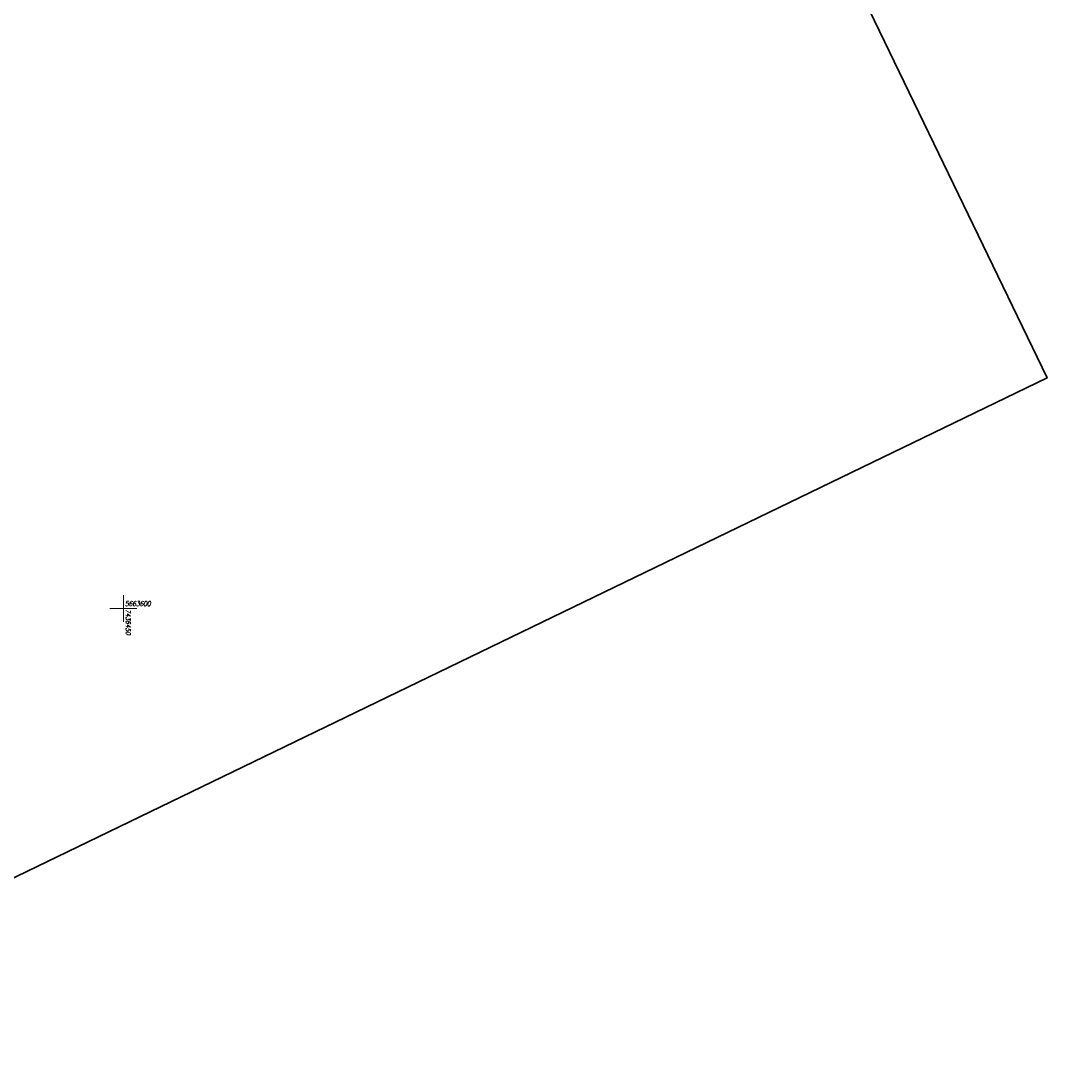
# Model space of a CAD drawing. Header units: millimetres. Extents: x 7436010 to 7436992, y 5663514 to 5666647.
# Tile 4 of 45: x 7436431 to 7436622, y 5663514 to 5663710. Entities that reach past the tile are written whole.
import ezdxf
from ezdxf.enums import TextEntityAlignment as Align

# ---------------------------------------------------------------- set-up
doc = ezdxf.new("R2010")
doc.units = ezdxf.units.MM
doc.layers.add('_map', color=7, linetype='Continuous')
doc.layers.add('Podzial_sekcyjny_krzyze', color=7, linetype='Continuous', lineweight=13)
doc.layers.add('RZED', color=7, linetype='Continuous', lineweight=18)
doc.layers.add('RAMA WYPLOT', color=3, linetype='Continuous', lineweight=35, plot=False)
doc.styles.add('K1_ACAD', font='romans.shx', dxfattribs={"width": 0.8, "oblique": 12})

# ---------------------------------------------------------------- blocks, each defined once
blk = doc.blocks.new('STUDZ')
at = {"layer": 'Podzial_sekcyjny_krzyze', "color": 7, "lineweight": 13}
for p, q in [((7436450, 5663597.5), (7436450, 5663602.5)), ((7436447.5, 5663600), (7436452.5, 5663600))]:
    blk.add_line(p, q, dxfattribs=at)
at = {"layer": 'RAMA WYPLOT', "flags": 128}
blk.add_lwpolyline([(7436354.96, 5663513.71), (7436622.33, 5663643.03), (7436277.24, 5664356.53), (7436009.87, 5664227.21)], close=True, dxfattribs=at)
at = {"layer": 'RZED', "color": 7, "lineweight": 13, "style": 'K1_ACAD', "oblique": 12, "width": 0.8}
blk.add_text('5663600', height=0.9, dxfattribs=at).set_placement((7436450.29, 5663601.36), align=Align.TOP_LEFT)
blk.add_text('7436450', height=0.9, rotation=270, dxfattribs=at).set_placement((7436451.35, 5663599.89), align=Align.TOP_LEFT)

msp = doc.modelspace()

# ---------------------------------------------------------------- block references
at = {"layer": '_map'}
msp.add_blockref('STUDZ', (0, 0), dxfattribs=at)

doc.saveas('drawing.dxf')
